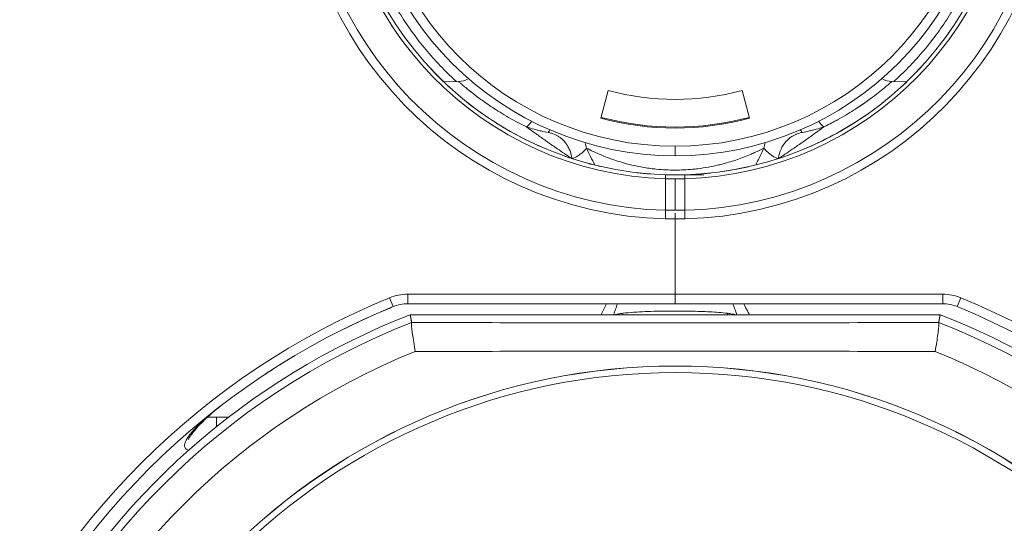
# Model space of a CAD drawing. Header units: centimetres. Extents: x -122 to 72759, y 3298 to 43172.
# Tile 152 of 243: x 30472.41 to 30477.57, y 17231.27 to 17233.91. Entities that reach past the tile are written whole.
import ezdxf
from ezdxf import colors
from ezdxf.entities.mleader import LeaderData, LeaderLine
from ezdxf.math import Vec2, Vec3

# ---------------------------------------------------------------- set-up
doc = ezdxf.new("R2010")
doc.units = ezdxf.units.CM
doc.header["$MEASUREMENT"] = 0
doc.layers.get('0').update_dxf_attribs({"lineweight": 5})
for name, color, linetype, lineweight in [('IS_ARMATURA', 7, 'Continuous', 9), ('IS_INSTAL GAZ_Opis', 7, 'Continuous', 5), ('IS_Text_Odbiornikow_Therm', 7, 'Continuous', 5)]:
    doc.layers.add(name, color=color, linetype=linetype, lineweight=lineweight)
doc.styles.add('Arial-sanit', font='arial.ttf')
doc.styles.add('IS_KS_wewn_opis', font='ARIALN.TTF', dxfattribs={"width": 0.8, "height": 18})

# ---------------------------------------------------------------- blocks, each defined once
blk = doc.blocks.new('G$CD5DA571F')
at = {"color": 0, "linetype": 'Continuous', "lineweight": 0}
for p, q in [((-20.67, 14.75), (-21.133, 14.939)), ((-21.319, -0.005), (-21.319, 13.993)), ((-20.819, 13.993), (-21.319, 13.993)), ((-20.819, 13.993), (-20.819, -0.005)), ((-20.248, -13.872), (-20.248, 13.862)), ((-32.432, 12.102), (-32.453, 11.332)), ((-30.531, 3.89), (-31.98, 3.502)), ((-20.31, 2.732), (-20.31, 2.732)), ((-27.576, 0.495), (-27.576, 1.495)), ((-27.576, 0.495), (-27.576, -0.005)), ((-27.365, 0.495), (-27.365, -0.005)), ((-25.713, 0.495), (-25.713, -0.005)), ((-25.266, 0.495), (-25.266, -0.005)), ((-29.069, -0.005), (-28.569, -0.005)), ((-27.576, -0.505), (-27.576, -0.005)), ((-27.365, -0.505), (-27.365, -0.005)), ((-25.713, -0.505), (-25.713, -0.005)), ((-25.266, -0.005), (-25.567, -0.005)), ((-25.566, -0.005), (-25.266, -0.005)), ((-21.319, -0.005), (-25.266, -0.005)), ((-25.266, -0.005), (-21.319, -0.005)), ((-25.266, -0.505), (-25.266, -0.005)), ((-21.319, -0.005), (-20.819, -0.005)), ((-21.319, -14.003), (-21.319, -0.005)), ((-20.819, -0.005), (-21.319, -0.005)), ((-20.819, -14.003), (-20.819, -0.005)), ((-20.31, -2.742), (-20.31, -2.742)), ((-31.98, -3.512), (-30.531, -3.9)), ((-32.432, -12.112), (-32.453, -11.342)), ((-20.819, -14.003), (-21.319, -14.003)), ((-20.67, -14.759), (-21.133, -14.948)), ((-14.883, -23.38), (-14.883, -24.004)), ((-14.883, -24.004), (-14.391, -24.004))]:
    blk.add_line(p, q, dxfattribs=at)
blk.add_circle((-21, 1), 174.337)
at = {"color": 0, "linetype": 'Continuous', "lineweight": 0, "extrusion": (0, 1.83697e-16, -1)}
for centre, radius, start, end in [((-15.431, -0.005), 39.5, 22.2295, 67.7705), ((-15.431, -0.005), 39, 22.2295, 67.7705), ((-15.431, -0.005), 38.28, 21.2387, 68.7613), ((-15.431, -0.005), 36.395, 21.9469, 68.0531), ((45.069, -0.005), 19.809, 1.4464, 178.5536), ((45.069, -0.005), 19.362, 1.4798, 178.5202), ((18.819, 13.993), 2.5, 0, 22.2295), ((18.819, 13.993), 2, 0, 22.2295), ((33.452, 11.358), 1, 181.5, 212.8544), ((45.069, -0.005), 15, 165, 195), ((45.069, -0.005), 19.809, 181.4464, 358.5536), ((45.069, -0.005), 19.362, 181.4798, 358.5202), ((33.452, -11.368), 1, 147.1456, 178.5), ((-15.431, -0.005), 38.28, 298.0489, 338.7613), ((-15.431, -0.005), 36.395, 291.9469, 338.0531), ((18.819, -14.003), 2.5, 337.7705, 0), ((18.819, -14.003), 2, 337.7705, 0), ((-15.431, -0.005), 39, 292.2295, 337.7705), ((-15.431, -0.005), 39.5, 292.2295, 337.7705)]:
    blk.add_arc(centre, radius, start, end, dxfattribs=at)
at = {"color": 0, "linetype": 'Continuous', "lineweight": 0}
for centre, radius, start, end in [((15.431, -0.005), 37.876, 111.3545, 158.6455), ((15.431, -0.005), 32.995, 90, 270), ((15.431, -0.005), 32.991, 90, 270), ((15.48, 0), 32.7, 90, 270), ((-45.069, -0.005), 17.711, 1.6177, 178.3823), ((-45.069, -0.005), 17.5, 1.6372, 178.3628), ((-45.069, -0.005), 16.5, 0, 180), ((-45.069, -0.005), 16, 0, 180), ((-45.069, -0.005), 15.05, 345, 15), ((-45.069, -0.005), 13.55, 345, 15), ((-45.069, -0.005), 17.711, 181.6177, 358.3823), ((-45.069, -0.005), 17.5, 181.6372, 358.3628), ((-45.069, -0.005), 16.5, 180, 0), ((-45.069, -0.005), 16, 180, 0), ((15.431, -0.005), 37.876, 201.3545, 248.6455), ((-23.069, 321.495), 364.768, 259.09617, 286.81154)]:
    blk.add_arc(centre, radius, start, end, dxfattribs=at)
at = {"color": 0, "linetype": 'Continuous', "lineweight": 0, "extrusion": (4.93038e-32, 1.83697e-16, -1)}
blk.add_ellipse((-30.814, 7.796), major_axis=(-0.877, -0.48), ratio=0.489333, start_param=-2.259713, end_param=-1.816431, dxfattribs=at)
at = {"color": 0, "linetype": 'Continuous', "lineweight": 0, "extrusion": (-7.39557e-32, 1.83697e-16, -1)}
blk.add_ellipse((-30.336, 6.851), major_axis=(-0.907, -0.422), ratio=0.457907, start_param=-1.991339, end_param=-1.817334, dxfattribs=at)
at = {"color": 0, "linetype": 'Continuous', "lineweight": 0}
for centre, major_axis, ratio, start_param, end_param in [((-27.202, 4.793), (-0.966, -0.259), 0.096988, 0.000001, 0.001705), ((-27.202, 4.793), (-0.966, -0.259), 0.096988, 0.001765, 0.002701), ((-20.324, 2.278), (-0.991, 0.132), 0.453295, -1.58666, -1.510481), ((-27.202, -4.803), (-0.966, 0.259), 0.388228, -0.002063, 0), ((-27.202, -4.803), (-0.966, 0.259), 0.096988, -0.002668, -0.001742), ((-27.202, -4.803), (-0.966, 0.259), 0.096988, -0.001683, -0.000001), ((-31.569, -0.005), (-1.252, -11.838), 0.000004, 0, 0.000016)]:
    blk.add_ellipse(centre, major_axis=major_axis, ratio=ratio, start_param=start_param, end_param=end_param, dxfattribs=at)
at = {"color": 0, "linetype": 'Continuous', "lineweight": 0, "extrusion": (-8.62817e-32, 1.83697e-16, -1)}
blk.add_ellipse((-27.202, 4.793), major_axis=(-0.966, -0.259), ratio=0.388228, start_param=-0.002087, end_param=0, dxfattribs=at)
at = {"color": 0, "linetype": 'Continuous', "lineweight": 0, "extrusion": (8.93631e-32, 1.83697e-16, -1)}
blk.add_ellipse((-20.324, -2.287), major_axis=(-0.991, -0.132), ratio=0.45331, start_param=-1.586631, end_param=-1.510466, dxfattribs=at)
at = {"color": 0, "linetype": 'Continuous', "lineweight": 0, "extrusion": (1.2326e-32, 1.83697e-16, -1)}
blk.add_ellipse((-30.336, -6.861), major_axis=(0.907, -0.422), ratio=0.457924, start_param=-1.324278, end_param=-1.150243, dxfattribs=at)
at = {"color": 0, "linetype": 'Continuous', "lineweight": 0, "extrusion": (0, 1.83697e-16, -1)}
blk.add_ellipse((-30.814, -7.806), major_axis=(0.877, -0.48), ratio=0.489337, start_param=-1.325162, end_param=-0.881879, dxfattribs=at)
at = {"color": 0, "linetype": 'Continuous', "lineweight": 0}
for points, knots in [([(-38.127, 15.526), (-37.788, 15.376), (-37.453, 15.214), (-37.126, 15.044), (-36.799, 14.873), (-36.481, 14.694), (-36.164, 14.501), (-35.848, 14.308), (-35.533, 14.103), (-35.223, 13.884), (-34.913, 13.666), (-34.607, 13.436), (-34.313, 13.198), (-34.019, 12.959), (-33.736, 12.714), (-33.472, 12.47), (-33.208, 12.225), (-32.962, 11.982), (-32.729, 11.738), (-32.634, 11.639), (-32.541, 11.539), (-32.45, 11.439)], [0.0000004, 0.0000004, 0.0000004, 0.0000004, 0.0833333, 0.0833333, 0.0833333, 0.1666667, 0.1666667, 0.1666667, 0.25, 0.25, 0.25, 0.3333333, 0.3333333, 0.3333333, 0.4166667, 0.4166667, 0.4166667, 0.5, 0.5, 0.5, 0.5340422, 0.5340422, 0.5340422, 0.5340422]), ([(-19.846, -13.796), (-19.838, -11.555), (-19.832, -9.304), (-19.827, -7.04), (-19.825, -5.881), (-19.823, -4.719), (-19.822, -3.552), (-19.821, -2.386), (-19.82, -1.215), (-19.82, -0.043), (-19.82, 1.129), (-19.821, 2.301), (-19.822, 3.471), (-19.823, 4.642), (-19.825, 5.809), (-19.827, 6.975), (-19.831, 9.252), (-19.838, 11.522), (-19.846, 13.787)], [0, 0, 0, 0, 0.247, 0.247, 0.247, 0.3735, 0.3735, 0.3735, 0.5, 0.5, 0.5, 0.6265, 0.6265, 0.6265, 0.753, 0.753, 0.753, 1, 1, 1, 1]), ([(-19.844, 13.787), (-19.845, 13.787), (-19.845, 13.787), (-19.846, 13.787), (-19.846, 13.787), (-19.846, 13.787)], [0.000001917, 0.000001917, 0.000001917, 0.000001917, 0.001959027, 0.001959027, 0.00391729, 0.00391729, 0.00391729, 0.00391729]), ([(-18.326, 13.598), (-18.329, 11.433), (-18.334, 8.082), (-18.338, 3.528), (-18.339, -0.045), (-18.338, -3.612), (-18.334, -8.144), (-18.329, -11.466), (-18.326, -13.607)], [0, 0, 0, 0, 0.239801, 0.369938, 0.500074, 0.630211, 0.760348, 1, 1, 1, 1]), ([(-30.075, 7.77), (-30.267, 8.16), (-30.455, 8.503), (-30.632, 8.807), (-30.809, 9.11), (-30.975, 9.373), (-31.127, 9.602), (-31.28, 9.832), (-31.418, 10.028), (-31.541, 10.196), (-31.663, 10.364), (-31.771, 10.505), (-31.865, 10.625), (-31.959, 10.744), (-32.039, 10.844), (-32.108, 10.928), (-32.177, 11.012), (-32.236, 11.081), (-32.286, 11.14), (-32.335, 11.198), (-32.376, 11.245), (-32.406, 11.279), (-32.435, 11.312), (-32.453, 11.332), (-32.453, 11.332)], [0, 0, 0, 0, 0.125, 0.125, 0.125, 0.25, 0.25, 0.25, 0.375, 0.375, 0.375, 0.5, 0.5, 0.5, 0.625, 0.625, 0.625, 0.75, 0.75, 0.75, 0.875, 0.875, 0.875, 1, 1, 1, 1]), ([(-31.283, 9.833), (-31.261, 9.8), (-31.239, 9.768), (-31.217, 9.735), (-31.151, 9.638), (-31.086, 9.539), (-31.021, 9.44)], [0.54927669, 0.54927669, 0.54927669, 0.54927669, 0.57142857, 0.57142857, 0.57142857, 0.63737391, 0.63737391, 0.63737391, 0.63737391]), ([(-28.923, 6.746), (-29.354, 7.777), (-29.886, 8.762), (-30.534, 9.743), (-30.599, 9.839), (-30.665, 9.934)], [0, 0, 0, 0, 3.412177, 3.412177, 3.788822, 3.788822, 3.788822, 3.788822]), ([(-30.802, 9.091), (-30.802, 9.091), (-30.802, 9.09), (-30.801, 9.09), (-30.796, 9.082), (-30.791, 9.074), (-30.787, 9.066)], [0.714201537, 0.714201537, 0.714201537, 0.714201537, 0.714285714, 0.714285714, 0.714285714, 0.719629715, 0.719629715, 0.719629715, 0.719629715]), ([(-30.49, 8.56), (-30.467, 8.517), (-30.443, 8.475), (-30.42, 8.433), (-30.299, 8.212), (-30.183, 7.991), (-30.075, 7.77)], [0.8297528, 0.8297528, 0.8297528, 0.8297528, 0.8571429, 0.8571429, 0.8571429, 0.9999971, 0.9999971, 0.9999971, 0.9999971]), ([(-29.789, 6.644), (-29.813, 6.768), (-29.839, 6.893), (-29.867, 7.015), (-29.875, 7.047), (-29.882, 7.079), (-29.89, 7.111), (-29.911, 7.2), (-29.934, 7.288), (-29.959, 7.38), (-29.993, 7.505), (-30.032, 7.636), (-30.075, 7.77)], [0.0000046, 0.0000046, 0.0000046, 0.0000046, 0.3333333, 0.3333333, 0.3333333, 0.4218367, 0.4218367, 0.4218367, 0.6666667, 0.6666667, 0.6666667, 0.9999987, 0.9999987, 0.9999987, 0.9999987]), ([(-30.075, 7.77), (-29.965, 7.62), (-29.857, 7.471), (-29.752, 7.325), (-29.735, 7.301), (-29.718, 7.278), (-29.701, 7.254), (-29.58, 7.086), (-29.463, 6.92), (-29.349, 6.759), (-29.235, 6.598), (-29.126, 6.441), (-29.019, 6.287), (-29.004, 6.265), (-28.988, 6.242), (-28.973, 6.219), (-28.883, 6.089), (-28.796, 5.961), (-28.71, 5.834), (-28.681, 5.791), (-28.652, 5.748), (-28.623, 5.705), (-28.557, 5.605), (-28.491, 5.506), (-28.427, 5.408)], [0.0000004, 0.0000004, 0.0000004, 0.0000004, 0.1722608, 0.1722608, 0.1722608, 0.2, 0.2, 0.2, 0.4, 0.4, 0.4, 0.6, 0.6, 0.6, 0.6295688, 0.6295688, 0.6295688, 0.8, 0.8, 0.8, 0.8578082, 0.8578082, 0.8578082, 0.9918513, 0.9918513, 0.9918513, 0.9918513]), ([(-28.421, 5.391), (-28.514, 5.407), (-28.605, 5.427), (-28.694, 5.454), (-28.733, 5.466), (-28.771, 5.479), (-28.809, 5.493), (-28.858, 5.511), (-28.906, 5.532), (-28.952, 5.554), (-29.033, 5.593), (-29.108, 5.637), (-29.175, 5.683), (-29.232, 5.723), (-29.283, 5.765), (-29.329, 5.807), (-29.337, 5.814), (-29.345, 5.822), (-29.353, 5.829), (-29.379, 5.854), (-29.404, 5.879), (-29.426, 5.905), (-29.449, 5.93), (-29.47, 5.955), (-29.49, 5.98), (-29.53, 6.03), (-29.564, 6.08), (-29.594, 6.129), (-29.624, 6.179), (-29.65, 6.228), (-29.673, 6.279), (-29.68, 6.294), (-29.686, 6.308), (-29.692, 6.322), (-29.709, 6.361), (-29.724, 6.401), (-29.738, 6.445), (-29.758, 6.505), (-29.775, 6.572), (-29.789, 6.644)], [0.0024252, 0.0024252, 0.0024252, 0.0024252, 0.1111111, 0.1111111, 0.1111111, 0.1593381, 0.1593381, 0.1593381, 0.2222222, 0.2222222, 0.2222222, 0.3333333, 0.3333333, 0.3333333, 0.4276253, 0.4276253, 0.4276253, 0.4444444, 0.4444444, 0.4444444, 0.5, 0.5, 0.5, 0.5555556, 0.5555556, 0.5555556, 0.6666667, 0.6666667, 0.6666667, 0.7777778, 0.7777778, 0.7777778, 0.8082619, 0.8082619, 0.8082619, 0.8888889, 0.8888889, 0.8888889, 1, 1, 1, 1]), ([(-28.418, 5.382), (-28.457, 5.284), (-28.506, 5.187), (-28.562, 5.095), (-28.597, 5.037), (-28.636, 4.981), (-28.676, 4.928), (-28.701, 4.896), (-28.727, 4.865), (-28.753, 4.835), (-28.822, 4.758), (-28.895, 4.691), (-28.968, 4.638)], [0.0093566, 0.0093566, 0.0093566, 0.0093566, 0.3333333, 0.3333333, 0.3333333, 0.5398269, 0.5398269, 0.5398269, 0.6666667, 0.6666667, 0.6666667, 1, 1, 1, 1]), ([(-28.968, 4.638), (-28.897, 4.5), (-28.826, 4.355), (-28.758, 4.206), (-28.723, 4.129), (-28.688, 4.051), (-28.654, 3.972), (-28.554, 3.739), (-28.459, 3.497), (-28.374, 3.252), (-28.289, 3.008), (-28.214, 2.762), (-28.148, 2.511), (-28.126, 2.429), (-28.106, 2.348), (-28.086, 2.266), (-28.045, 2.093), (-28.008, 1.917), (-27.976, 1.736), (-27.943, 1.558), (-27.915, 1.375), (-27.892, 1.187), (-27.88, 1.092), (-27.87, 0.995), (-27.861, 0.897), (-27.834, 0.606), (-27.819, 0.305), (-27.819, -0.005)], [0.0000003, 0.0000003, 0.0000003, 0.0000003, 0.1101584, 0.1101584, 0.1101584, 0.1666667, 0.1666667, 0.1666667, 0.3333333, 0.3333333, 0.3333333, 0.5, 0.5, 0.5, 0.5538311, 0.5538311, 0.5538311, 0.6666667, 0.6666667, 0.6666667, 0.7773396, 0.7773396, 0.7773396, 0.8333333, 0.8333333, 0.8333333, 1, 1, 1, 1]), ([(-28.083, 4.208), (-28.116, 4.224), (-28.15, 4.24), (-28.183, 4.256), (-28.442, 4.382), (-28.704, 4.51), (-28.968, 4.638)], [0.90889897, 0.90889897, 0.90889897, 0.90889897, 0.9192931, 0.9192931, 0.9192931, 1, 1, 1, 1]), ([(-20.819, 3.589), (-20.669, 3.659), (-20.519, 3.733), (-20.367, 3.811), (-20.328, 3.831), (-20.288, 3.852), (-20.248, 3.873)], [0.81074581, 0.81074581, 0.81074581, 0.81074581, 0.85850471, 0.85850471, 0.85850471, 0.87100393, 0.87100393, 0.87100393, 0.87100393]), ([(-20.248, 3.164), (-20.256, 3.135), (-20.263, 3.105), (-20.269, 3.075), (-20.281, 3.023), (-20.291, 2.969), (-20.3, 2.913), (-20.309, 2.856), (-20.317, 2.796), (-20.324, 2.734)], [0.1453017, 0.1453017, 0.1453017, 0.1453017, 0.3333333, 0.3333333, 0.3333333, 0.6666667, 0.6666667, 0.6666667, 1, 1, 1, 1]), ([(-20.324, 2.734), (-20.356, 2.442), (-20.38, 2.129), (-20.398, 1.803), (-20.416, 1.476), (-20.428, 1.137), (-20.435, 0.775), (-20.442, 0.414), (-20.442, 0.03), (-20.44, -0.366), (-20.437, -0.763), (-20.428, -1.173), (-20.41, -1.574), (-20.392, -1.975), (-20.366, -2.367), (-20.324, -2.744)], [0, 0, 0, 0, 0.2, 0.2, 0.2, 0.4, 0.4, 0.4, 0.6, 0.6, 0.6, 0.8, 0.8, 0.8, 1, 1, 1, 1]), ([(-27.576, 0.495), (-27.576, 0.495), (-27.573, 0.495), (-27.563, 0.495), (-27.556, 0.495), (-27.539, 0.495), (-27.531, 0.495), (-27.513, 0.495), (-27.503, 0.495), (-27.476, 0.495), (-27.457, 0.495), (-27.414, 0.495), (-27.39, 0.495), (-27.365, 0.495)], [-0.0920258, -0.0920258, -0.0920258, -0.0920258, -0.07473312, -0.07473312, -0.0575034, -0.0575034, -0.04603265, -0.04603265, -0.03456121, -0.03456121, -0.01732042, -0.01732042, 0, 0, 0, 0]), ([(-27.365, 0.495), (-27.182, 0.495), (-26.816, 0.495), (-26.266, 0.495), (-25.898, 0.495), (-25.713, 0.495)], [0, 0, 0, 0, 0.33165, 0.664991, 1, 1, 1, 1]), ([(-25.713, 0.495), (-25.702, 0.495), (-25.688, 0.495), (-25.658, 0.495), (-25.641, 0.495), (-25.611, 0.495), (-25.598, 0.495), (-25.567, 0.495), (-25.548, 0.495), (-25.51, 0.495), (-25.489, 0.495), (-25.46, 0.495), (-25.453, 0.495), (-25.431, 0.495), (-25.416, 0.495), (-25.384, 0.495), (-25.363, 0.496), (-25.313, 0.494), (-25.291, 0.493), (-25.268, 0.495), (-25.267, 0.495), (-25.266, 0.495)], [-0.07921122, -0.07921122, -0.07921122, -0.07921122, -0.0671693, -0.0671693, -0.05526907, -0.05526907, -0.04733341, -0.04733341, -0.03658879, -0.03658879, -0.02589772, -0.02589772, -0.02194345, -0.02194345, -0.01505044, -0.01505044, -0.00678113, -0.00678113, 0, 0, 0.00025811, 0.00025811, 0.00025811, 0.00025811]), ([(-27.819, -0.005), (-27.819, -0.329), (-27.835, -0.661), (-27.869, -0.993), (-27.879, -1.087), (-27.89, -1.181), (-27.902, -1.276), (-27.933, -1.514), (-27.974, -1.752), (-28.023, -1.99), (-28.062, -2.177), (-28.106, -2.363), (-28.155, -2.547), (-28.193, -2.689), (-28.234, -2.83), (-28.277, -2.969), (-28.362, -3.238), (-28.456, -3.499), (-28.555, -3.744), (-28.573, -3.789), (-28.591, -3.833), (-28.61, -3.878), (-28.727, -4.159), (-28.849, -4.416), (-28.968, -4.648)], [0, 0, 0, 0, 0.2, 0.2, 0.2, 0.2566987, 0.2566987, 0.2566987, 0.4, 0.4, 0.4, 0.5127583, 0.5127583, 0.5127583, 0.6, 0.6, 0.6, 0.7687499, 0.7687499, 0.7687499, 0.8, 0.8, 0.8, 0.9999996, 0.9999996, 0.9999996, 0.9999996]), ([(-27.576, -0.505), (-27.576, -0.505), (-27.573, -0.505), (-27.563, -0.505), (-27.556, -0.505), (-27.539, -0.505), (-27.531, -0.505), (-27.513, -0.505), (-27.503, -0.505), (-27.476, -0.505), (-27.457, -0.505), (-27.414, -0.504), (-27.39, -0.505), (-27.365, -0.505)], [-0.0920258, -0.0920258, -0.0920258, -0.0920258, -0.07473312, -0.07473312, -0.0575034, -0.0575034, -0.04603265, -0.04603265, -0.03456121, -0.03456121, -0.01732042, -0.01732042, 0, 0, 0, 0]), ([(-27.365, -0.505), (-27.182, -0.505), (-26.816, -0.505), (-26.266, -0.505), (-25.898, -0.505), (-25.713, -0.505)], [0, 0, 0, 0, 0.331625, 0.664966, 1, 1, 1, 1]), ([(-25.713, -0.505), (-25.702, -0.505), (-25.688, -0.505), (-25.658, -0.505), (-25.641, -0.505), (-25.611, -0.505), (-25.598, -0.505), (-25.567, -0.505), (-25.548, -0.505), (-25.51, -0.505), (-25.489, -0.505), (-25.46, -0.505), (-25.453, -0.505), (-25.431, -0.505), (-25.416, -0.505), (-25.384, -0.505), (-25.363, -0.505), (-25.313, -0.503), (-25.291, -0.502), (-25.268, -0.505), (-25.267, -0.505), (-25.266, -0.505)], [-0.07921092, -0.07921092, -0.07921092, -0.07921092, -0.06716277, -0.06716277, -0.05525343, -0.05525343, -0.04731092, -0.04731092, -0.03655859, -0.03655859, -0.02587005, -0.02587005, -0.02192136, -0.02192136, -0.01504204, -0.01504204, -0.00678124, -0.00678124, 0, 0, 0.00025811, 0.00025811, 0.00025811, 0.00025811]), ([(-20.324, -2.744), (-20.317, -2.806), (-20.309, -2.866), (-20.3, -2.924), (-20.29, -2.981), (-20.28, -3.037), (-20.268, -3.089), (-20.262, -3.118), (-20.255, -3.146), (-20.248, -3.174)], [0, 0, 0, 0, 0.3333333, 0.3333333, 0.3333333, 0.6666667, 0.6666667, 0.6666667, 0.8481727, 0.8481727, 0.8481727, 0.8481727]), ([(-20.248, -3.883), (-20.393, -3.806), (-20.537, -3.733), (-20.68, -3.665), (-20.726, -3.642), (-20.773, -3.621), (-20.819, -3.599)], [0.12932255, 0.12932255, 0.12932255, 0.12932255, 0.17495897, 0.17495897, 0.17495897, 0.18972914, 0.18972914, 0.18972914, 0.18972914]), ([(-28.167, -4.543), (-28.167, -4.543), (-28.167, -4.543), (-28.167, -4.543), (-28.167, -4.543), (-28.167, -4.542), (-28.167, -4.542), (-28.166, -4.538), (-28.165, -4.535), (-28.161, -4.518), (-28.157, -4.503), (-28.132, -4.409), (-28.111, -4.329), (-28.064, -4.142), (-28.038, -4.034), (-28.013, -3.925)], [0, 0, 0, 0, 0.0001398, 0.0001398, 0.0004193, 0.0004193, 0.0026557, 0.0026557, 0.0120905, 0.0120905, 0.0624093, 0.0624093, 0.3307975, 0.3307975, 0.6886729, 0.6886729, 0.6886729, 0.6886729]), ([(-28.968, -4.648), (-29.064, -4.668), (-29.157, -4.692), (-29.247, -4.72), (-29.251, -4.721), (-29.254, -4.722), (-29.258, -4.723)], [0, 0, 0, 0, 0.07353385, 0.07353385, 0.07353385, 0.07629853, 0.07629853, 0.07629853, 0.07629853]), ([(-28.968, -4.648), (-28.895, -4.7), (-28.822, -4.767), (-28.753, -4.845), (-28.726, -4.875), (-28.7, -4.907), (-28.675, -4.94), (-28.635, -4.992), (-28.597, -5.047), (-28.562, -5.105), (-28.506, -5.196), (-28.457, -5.294), (-28.418, -5.391)], [0, 0, 0, 0, 0.3333333, 0.3333333, 0.3333333, 0.4626741, 0.4626741, 0.4626741, 0.6666667, 0.6666667, 0.6666667, 0.9906238, 0.9906238, 0.9906238, 0.9906238]), ([(-28.427, -5.418), (-28.474, -5.49), (-28.524, -5.565), (-28.575, -5.642), (-28.61, -5.695), (-28.647, -5.75), (-28.684, -5.805), (-28.766, -5.926), (-28.851, -6.051), (-28.94, -6.181), (-28.955, -6.203), (-28.969, -6.224), (-28.984, -6.246), (-29.09, -6.399), (-29.201, -6.559), (-29.318, -6.725), (-29.331, -6.743), (-29.344, -6.761), (-29.356, -6.779), (-29.462, -6.929), (-29.572, -7.083), (-29.684, -7.24), (-29.73, -7.304), (-29.777, -7.369), (-29.824, -7.434), (-29.906, -7.548), (-29.99, -7.663), (-30.075, -7.78)], [0.0092568, 0.0092568, 0.0092568, 0.0092568, 0.1214263, 0.1214263, 0.1214263, 0.2, 0.2, 0.2, 0.3716657, 0.3716657, 0.3716657, 0.4, 0.4, 0.4, 0.6, 0.6, 0.6, 0.621637, 0.621637, 0.621637, 0.8, 0.8, 0.8, 0.8726619, 0.8726619, 0.8726619, 1, 1, 1, 1]), ([(-28.421, -5.401), (-28.51, -5.415), (-28.596, -5.435), (-28.678, -5.459), (-28.693, -5.463), (-28.708, -5.468), (-28.723, -5.473), (-28.79, -5.494), (-28.854, -5.519), (-28.915, -5.546), (-28.99, -5.58), (-29.06, -5.618), (-29.123, -5.659), (-29.183, -5.697), (-29.238, -5.738), (-29.288, -5.78), (-29.291, -5.783), (-29.294, -5.785), (-29.297, -5.788), (-29.31, -5.799), (-29.323, -5.811), (-29.335, -5.822), (-29.354, -5.839), (-29.371, -5.856), (-29.388, -5.873), (-29.405, -5.89), (-29.421, -5.908), (-29.436, -5.925), (-29.477, -5.971), (-29.513, -6.017), (-29.545, -6.063), (-29.577, -6.109), (-29.604, -6.155), (-29.629, -6.2), (-29.653, -6.245), (-29.674, -6.289), (-29.694, -6.335), (-29.695, -6.339), (-29.697, -6.343), (-29.699, -6.347), (-29.716, -6.39), (-29.732, -6.434), (-29.747, -6.482), (-29.763, -6.534), (-29.777, -6.592), (-29.789, -6.654)], [0.002293, 0.002293, 0.002293, 0.002293, 0.1, 0.1, 0.1, 0.1180674, 0.1180674, 0.1180674, 0.2, 0.2, 0.2, 0.3, 0.3, 0.3, 0.3939811, 0.3939811, 0.3939811, 0.4, 0.4, 0.4, 0.425, 0.425, 0.425, 0.4625, 0.4625, 0.4625, 0.5, 0.5, 0.5, 0.6, 0.6, 0.6, 0.7, 0.7, 0.7, 0.8, 0.8, 0.8, 0.8083536, 0.8083536, 0.8083536, 0.9, 0.9, 0.9, 1, 1, 1, 1]), ([(-29.789, -6.654), (-29.813, -6.778), (-29.839, -6.902), (-29.867, -7.024), (-29.886, -7.106), (-29.906, -7.186), (-29.927, -7.267), (-29.937, -7.308), (-29.948, -7.348), (-29.959, -7.39), (-29.993, -7.515), (-30.032, -7.646), (-30.075, -7.78)], [0, 0, 0, 0, 0.3333333, 0.3333333, 0.3333333, 0.5565043, 0.5565043, 0.5565043, 0.6666667, 0.6666667, 0.6666667, 0.9999974, 0.9999974, 0.9999974, 0.9999974]), ([(-31.5, -11.056), (-30.961, -10.395), (-30.431, -9.641), (-29.575, -8.177), (-29.226, -7.479), (-28.924, -6.757)], [0, 0, 0, 0, 2.949681, 2.949681, 5.339346, 5.339346, 5.339346, 5.339346]), ([(-30.075, -7.78), (-30.271, -8.178), (-30.464, -8.529), (-30.645, -8.838), (-30.826, -9.147), (-30.995, -9.414), (-31.15, -9.645), (-31.304, -9.877), (-31.444, -10.074), (-31.568, -10.243), (-31.692, -10.411), (-31.799, -10.551), (-31.893, -10.67), (-31.986, -10.789), (-32.066, -10.887), (-32.135, -10.97), (-32.203, -11.053), (-32.261, -11.121), (-32.309, -11.177), (-32.357, -11.233), (-32.395, -11.276), (-32.418, -11.303), (-32.442, -11.33), (-32.453, -11.342), (-32.453, -11.342)], [0, 0, 0, 0, 0.125, 0.125, 0.125, 0.25, 0.25, 0.25, 0.375, 0.375, 0.375, 0.5, 0.5, 0.5, 0.625, 0.625, 0.625, 0.75, 0.75, 0.75, 0.875, 0.875, 0.875, 1, 1, 1, 1]), ([(-32.45, -11.448), (-32.531, -11.538), (-32.615, -11.628), (-32.701, -11.718), (-32.947, -11.977), (-33.212, -12.239), (-33.489, -12.495), (-33.767, -12.751), (-34.058, -13.002), (-34.353, -13.239), (-34.648, -13.477), (-34.948, -13.702), (-35.251, -13.914), (-35.554, -14.126), (-35.861, -14.326), (-36.172, -14.515), (-36.484, -14.705), (-36.801, -14.884), (-37.134, -15.058), (-37.468, -15.232), (-37.819, -15.401), (-38.184, -15.56)], [0.4709767, 0.4709767, 0.4709767, 0.4709767, 0.5, 0.5, 0.5, 0.5833333, 0.5833333, 0.5833333, 0.6666667, 0.6666667, 0.6666667, 0.75, 0.75, 0.75, 0.8333333, 0.8333333, 0.8333333, 0.9166667, 0.9166667, 0.9166667, 0.9999995, 0.9999995, 0.9999995, 0.9999995]), ([(-19.846, -13.796), (-19.846, -13.796), (-19.846, -13.796), (-19.845, -13.796), (-19.845, -13.797), (-19.844, -13.797)], [0.000000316, 0.000000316, 0.000000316, 0.000000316, 0.001958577, 0.001958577, 0.003915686, 0.003915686, 0.003915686, 0.003915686]), ([(-13.156, -25.463), (-13.165, -25.501), (-13.191, -25.568), (-13.246, -25.638), (-13.322, -25.679), (-13.426, -25.689), (-13.562, -25.657), (-13.727, -25.577), (-13.92, -25.449), (-14.136, -25.275), (-14.377, -25.053), (-14.643, -24.781), (-14.929, -24.463), (-15.234, -24.099), (-15.453, -23.82), (-15.567, -23.672)], [0.4108032, 0.4108032, 0.4108032, 0.4108032, 0.4545455, 0.5, 0.5454545, 0.5909091, 0.6363636, 0.6818182, 0.7272727, 0.7727273, 0.8181818, 0.8636364, 0.9090909, 0.9545455, 1, 1, 1, 1]), ([(-15.567, -23.672), (-15.323, -23.991), (-15.069, -24.292), (-14.65, -24.732), (-14.503, -24.877), (-14.236, -25.119), (-14.118, -25.22), (-13.958, -25.338), (-13.919, -25.366), (-13.851, -25.41), (-13.822, -25.428), (-13.783, -25.45), (-13.77, -25.457), (-13.746, -25.469), (-13.734, -25.475), (-13.723, -25.479), (-13.721, -25.48), (-13.718, -25.481), (-13.718, -25.481), (-13.718, -25.481)], [0, 0, 0, 0, 1.298727, 1.298727, 1.956947, 1.956947, 2.450807, 2.450807, 2.609453, 2.609453, 2.728525, 2.728525, 2.784424, 2.784424, 2.850195, 2.850195, 2.882812, 2.882812, 2.904829, 2.904829, 2.904829, 2.904829]), ([(-14.876, -24.493), (-14.877, -24.456), (-14.878, -24.419), (-14.882, -24.257), (-14.883, -24.131), (-14.883, -24.004)], [6.7249045, 6.7249045, 6.7249045, 6.7249045, 6.8379955, 6.8379955, 7.21676, 7.21676, 7.21676, 7.21676])]:
    blk.add_open_spline(points, degree=3, knots=knots, dxfattribs=at)
for points, degree in [([(-34.857, 14.207), (-34.975, 14.292), (-35.074, 14.361), (-35.153, 14.415)], 3), ([(-20.248, 13.862), (-20.047, 13.824), (-19.846, 13.787)], 2), ([(-19.844, 13.787), (-19.835, 13.795), (-19.775, 13.801), (-19.561, 13.786), (-19.234, 13.746), (-18.817, 13.681), (-18.493, 13.632), (-18.326, 13.598)], 3), ([(-32.091, 11.735), (-32.473, 12.158), (-32.853, 12.535), (-33.205, 12.86)], 3), ([(-32.908, 12.579), (-32.908, 12.579), (-32.908, 12.579), (-32.908, 12.579)], 3), ([(-32.453, 11.332), (-32.453, 11.332), (-32.449, 11.328), (-32.442, 11.321)], 3), ([(-32.333, 11.195), (-32.331, 11.193), (-32.329, 11.191), (-32.328, 11.189)], 3), ([(-32.143, 10.971), (-32.128, 10.952), (-32.113, 10.933), (-32.097, 10.914)], 3), ([(-32.031, 10.833), (-32.026, 10.827), (-32.021, 10.821), (-32.016, 10.815)], 3), ([(-31.645, 10.337), (-31.644, 10.336), (-31.643, 10.335), (-31.642, 10.333)], 3), ([(-29.788, 6.636), (-29.788, 6.636), (-29.787, 6.635), (-29.787, 6.635)], 3), ([(-28.968, 4.638), (-29.066, 4.659), (-29.163, 4.684), (-29.258, 4.713)], 3), ([(-27.851, 3.126), (-27.894, 3.363), (-27.942, 3.597), (-27.993, 3.827)], 3), ([(-20.248, 3.224), (-20.441, 3.15), (-20.63, 3.08), (-20.819, 3.017)], 3), ([(-27.746, 2.478), (-27.767, 2.63), (-27.791, 2.781), (-27.817, 2.931)], 3), ([(-27.609, 1.178), (-27.623, 1.396), (-27.642, 1.614), (-27.665, 1.83)], 3), ([(-25.713, -0.005), (-26.264, -0.005), (-26.814, -0.005), (-27.365, -0.005)], 3), ([(-27.365, -0.005), (-26.814, -0.005), (-26.264, -0.005), (-25.713, -0.005)], 3), ([(-27.684, -2.01), (-27.657, -1.776), (-27.634, -1.54), (-27.617, -1.303)], 3), ([(-20.819, -3.027), (-20.631, -3.09), (-20.441, -3.159), (-20.248, -3.234)], 3), ([(-28.968, -4.648), (-28.67, -4.503), (-28.375, -4.358), (-28.083, -4.217)], 3), ([(-29.294, -6.691), (-29.294, -6.69), (-29.293, -6.69), (-29.293, -6.689)], 3), ([(-29.652, -7.195), (-29.652, -7.195), (-29.651, -7.194), (-29.65, -7.193)], 3), ([(-32.08, -10.903), (-32.028, -10.839), (-31.973, -10.771), (-31.916, -10.699)], 3), ([(-32.323, -11.193), (-32.323, -11.192), (-32.322, -11.192), (-32.321, -11.191)], 3), ([(-33.199, -12.864), (-32.847, -12.539), (-32.468, -12.162), (-32.086, -11.74)], 3), ([(-19.846, -13.796), (-20.047, -13.834), (-20.248, -13.872)], 2), ([(-19.844, -13.797), (-19.835, -13.804), (-19.775, -13.811), (-19.56, -13.795), (-19.234, -13.756), (-18.817, -13.69), (-18.493, -13.642), (-18.326, -13.607)], 3), ([(-20.67, -14.759), (-20.297, -15.672), (-19.889, -16.571), (-19.45, -17.45)], 3), ([(-18.111, -19.902), (-17.691, -20.61), (-17.251, -21.301), (-16.796, -21.968)], 3)]:
    blk.add_open_spline(points, degree=degree, dxfattribs=at)
blk = doc.blocks.new('_Closed')
at = {"color": 0, "linetype": 'ByBlock', "lineweight": -2}
for p, q in [((-1, 0.1667), (0, 0)), ((-1, 0.1667), (-1, -0.1667)), ((0, 0), (-1, -0.1667)), ((0, 0), (-1, 0))]:
    blk.add_line(p, q, dxfattribs=at)
blk = doc.blocks.new('_ClosedBlank')
at = {"color": 0, "linetype": 'ByBlock', "lineweight": -2}
for p, q in [((-1, 0.16667), (0, 0)), ((-1, 0.16667), (-1, -0.16667)), ((0, 0), (-1, -0.16667))]:
    blk.add_line(p, q, dxfattribs=at)

msp = doc.modelspace()

# ---------------------------------------------------------------- block references
at = {"layer": 'IS_ARMATURA', "xscale": 0.1, "yscale": 0.1, "zscale": 0.1, "rotation": 270.0000000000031}
msp.add_blockref('G$CD5DA571F', (30475.84418, 17230.33668), dxfattribs=at)

# ---------------------------------------------------------------- leaders
at = {"layer": 'IS_INSTAL GAZ_Opis'}
ml = msp.add_multileader_mtext('Standard', dxfattribs=at)
ml.set_content('{\\fArial Narrow|b0|i0|c238|p34;Kanał nawiewny "Z"  %%c 1\\FAaa.shx|c238;\x81\\fArial Narrow|b0|i0|c238|p34;2,5 cm, \\Pzewn. kratka+2,0 m nad ziemią\\Pzakończony nie niżej \\Pniż 30 cm nad posadzką}', color=256, style='Arial-sanit')
ml.set_leader_properties(color=256, linetype='ByLayer', lineweight=-1)
ml.set_arrow_properties(name='CLOSED')
ml.build(insert=Vec2(0, 0))
ml.multileader.update_dxf_attribs({"text_left_attachment_type": 6, "text_right_attachment_type": 6, "arrow_head_size": 5})
ctx = ml.context
ctx.base_point, ctx.char_height, ctx.arrow_head_size, ctx.plane_origin = Vec3(30289.70064, 17549.8276), 15, 5, Vec3(30834.38378, 18013.07144)
ctx.left_attachment, ctx.right_attachment = 6, 6
notes = []
notes.append((ctx, [(0, (1, 1, 0), (30547.937, 17549.8276), (-1, 0), 8, [(0, [(30465.7128, 17398.76117)], 0, [])])]))
ctx.mtext.insert, ctx.mtext.defined_height, ctx.mtext.flow_direction = Vec3(30291.70064, 17569.72869), 36, 5
at = {"layer": 'IS_Text_Odbiornikow_Therm', "lineweight": 5}
ml = msp.add_multileader_mtext('Standard', dxfattribs=at)
ml.set_content('{\\W1;\\fTimes New Roman|b0|i0|c0|p0;16}', color=256, style='IS_KS_wewn_opis')
ml.set_leader_properties(color=256, linetype='ByLayer', lineweight=-1)
ml.set_arrow_properties(name='CLOSEDBLANK')
ml.build(insert=Vec2(0, 0))
ml.multileader.update_dxf_attribs({"text_left_attachment_type": 6, "text_right_attachment_type": 6, "dogleg_length": 5.01811, "arrow_head_size": 6.27263})
ctx = ml.context
ctx.base_point, ctx.char_height, ctx.arrow_head_size, ctx.landing_gap_size, ctx.plane_origin = Vec3(30407.02278, 17239.91358), 15, 6.27263, 1.25453, Vec3(30241.27192, 17098.02891)
ctx.left_attachment, ctx.right_attachment, ctx.text_align_type = 6, 6, 2
notes.append((ctx, [(1, (1, 1, 0), (30433.24857, 17239.91358), (-1, 0), 5.01811, [(0, [(30474.31718, 17211.05184)], 0, [])])]))
ctx.mtext.insert, ctx.mtext.alignment, ctx.mtext.flow_direction = Vec3(30426.97594, 17255.17313), 3, 5
for ctx, leaders in notes:
    for number, flags, end, landing, length, lines in leaders:
        leader = LeaderData()
        leader.index, (leader.has_last_leader_line, leader.has_dogleg_vector, leader.attachment_direction) = number, flags
        leader.last_leader_point, leader.dogleg_vector, leader.dogleg_length = Vec3(end), Vec3(landing), length
        for number, points, colour, breaks in lines:
            line = LeaderLine()
            line.index, line.vertices, line.color, line.breaks = number, Vec3.list(points), colors.encode_raw_color(colour), breaks
            leader.lines.append(line)
        ctx.leaders.append(leader)

doc.saveas('drawing.dxf')
